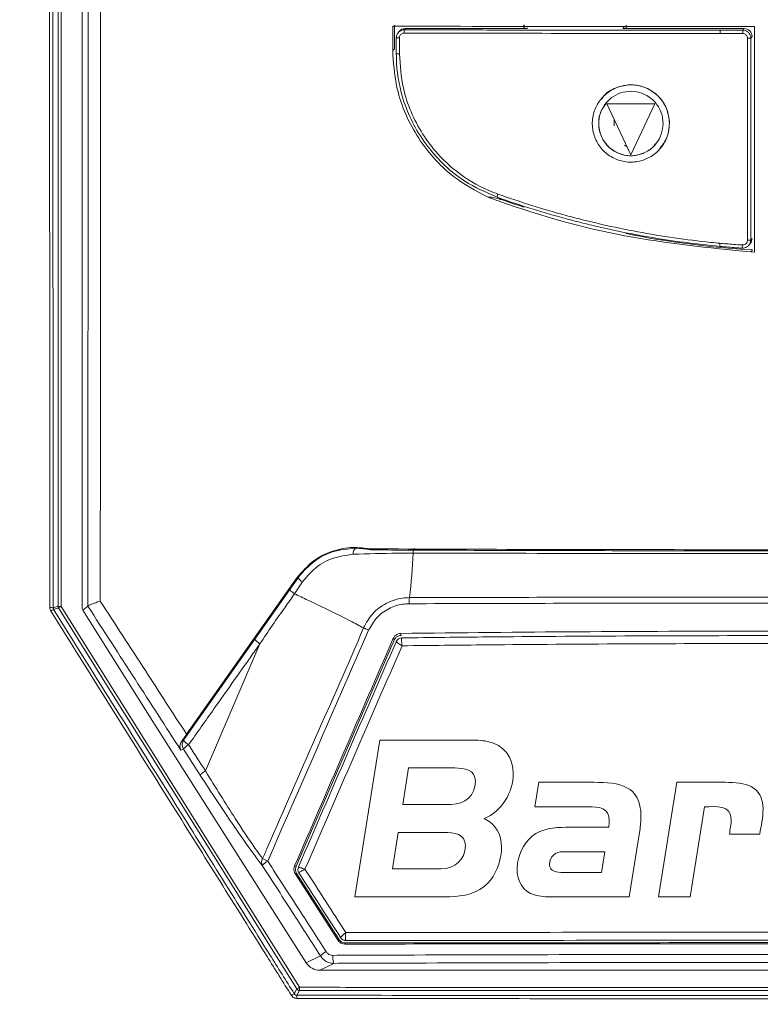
# Model space of a CAD drawing. Header units: millimetres. Extents: x 105 to 1419, y 95 to 961.
# Tile 35 of 43: x 718 to 764, y 590 to 651. Entities that reach past the tile are written whole.
import ezdxf

# ---------------------------------------------------------------- set-up
doc = ezdxf.new("R2010")
doc.units = ezdxf.units.MM
doc.header["$LTSCALE"] = 5
doc.layers.add('Layer 1', color=7, linetype='Continuous')

# ---------------------------------------------------------------- blocks, each defined once
blk = doc.blocks.new('block 2')
at = {"layer": 'Layer 1', "lineweight": 0}
for points, knots in [([(0.3938, -0.3317), (0.4208, -0.3446), (0.4337, -0.3678), (0.4337, -0.3975), (0.4337, -0.4039), (0.4332, -0.4099), (0.4321, -0.4164), (0.4278, -0.4433), (0.4154, -0.4703), (0.3938, -0.4875), (0.3674, -0.5086), (0.3345, -0.5113), (0.3021, -0.5113), (0.3021, -0.5113), (0.0972, -0.5113), (0.0972, -0.5113), (0.0972, -0.5113), (0.1544, -0.1516), (0.1544, -0.1516), (0.1544, -0.1516), (0.3577, -0.1516), (0.3577, -0.1516), (0.3722, -0.1516), (0.3868, -0.1521), (0.4014, -0.1548), (0.4396, -0.1624), (0.4607, -0.1909), (0.4607, -0.2292), (0.4607, -0.2707), (0.4337, -0.3166), (0.3938, -0.3317)], [0, 0, 0, 0, 1, 1, 1, 2, 2, 2, 3, 3, 3, 4, 4, 4, 5, 5, 5, 6, 6, 6, 7, 7, 7, 8, 8, 8, 9, 9, 9, 10, 10, 10, 10]), ([(1.2944, -0.5113), (1.2944, -0.5113), (1.1699, -0.5113), (1.1699, -0.5113), (1.145, -0.5113), (1.1224, -0.5107), (1.0997, -0.4994), (1.0625, -0.4811), (1.0474, -0.446), (1.0474, -0.4056), (1.0474, -0.363), (1.0615, -0.322), (1.0911, -0.2912), (1.1208, -0.2605), (1.1537, -0.2486), (1.1957, -0.2486), (1.1957, -0.2486), (1.2637, -0.2486), (1.2637, -0.2486), (1.2637, -0.2486), (1.2793, -0.1516), (1.2793, -0.1516), (1.2793, -0.1516), (1.3516, -0.1516), (1.3516, -0.1516), (1.3516, -0.1516), (1.2944, -0.5113), (1.2944, -0.5113)], [0, 0, 0, 0, 1, 1, 1, 2, 2, 2, 3, 3, 3, 4, 4, 4, 5, 5, 5, 6, 6, 6, 7, 7, 7, 8, 8, 8, 9, 9, 9, 9]), ([(0.3264, -0.2157), (0.3264, -0.2157), (0.2207, -0.2157), (0.2207, -0.2157), (0.2207, -0.2157), (0.2072, -0.2993), (0.2072, -0.2993), (0.2072, -0.2993), (0.3183, -0.2993), (0.3183, -0.2993), (0.3496, -0.2993), (0.3739, -0.2788), (0.3739, -0.2465), (0.3739, -0.219), (0.348, -0.2157), (0.3264, -0.2157)], [0, 0, 0, 0, 1, 1, 1, 2, 2, 2, 3, 3, 3, 4, 4, 4, 5, 5, 5, 5]), ([(0.7508, -0.3592), (0.7508, -0.3592), (0.7265, -0.5113), (0.7265, -0.5113), (0.7265, -0.5113), (0.5497, -0.5113), (0.5497, -0.5113), (0.5362, -0.5113), (0.5222, -0.5107), (0.5092, -0.507), (0.4823, -0.4989), (0.4693, -0.4746), (0.4693, -0.4476), (0.4693, -0.4428), (0.4698, -0.4385), (0.4704, -0.4336), (0.4742, -0.4072), (0.4898, -0.3808), (0.5125, -0.3662), (0.5346, -0.3522), (0.5659, -0.3516), (0.5912, -0.3516), (0.5912, -0.3516), (0.6796, -0.3516), (0.6796, -0.3516), (0.6802, -0.3468), (0.6807, -0.3419), (0.6807, -0.3371), (0.6807, -0.3058), (0.657, -0.3047), (0.6322, -0.3047), (0.6322, -0.3047), (0.5103, -0.3047), (0.5103, -0.3047), (0.5103, -0.3047), (0.5189, -0.2486), (0.5189, -0.2486), (0.5189, -0.2486), (0.6451, -0.2486), (0.6451, -0.2486), (0.7039, -0.2486), (0.7535, -0.2556), (0.7535, -0.3268), (0.7535, -0.3376), (0.7524, -0.3484), (0.7508, -0.3592)], [0, 0, 0, 0, 1, 1, 1, 2, 2, 2, 3, 3, 3, 4, 4, 4, 5, 5, 5, 6, 6, 6, 7, 7, 7, 8, 8, 8, 9, 9, 9, 10, 10, 10, 11, 11, 11, 12, 12, 12, 13, 13, 13, 14, 14, 14, 15, 15, 15, 15]), ([(1.0259, -0.3673), (1.0259, -0.3673), (0.9563, -0.3673), (0.9563, -0.3673), (0.9579, -0.3565), (0.9606, -0.3452), (0.9606, -0.3344), (0.9606, -0.2993), (0.9245, -0.3047), (0.8991, -0.3047), (0.8991, -0.3047), (0.8662, -0.5113), (0.8662, -0.5113), (0.8662, -0.5113), (0.794, -0.5113), (0.794, -0.5113), (0.794, -0.5113), (0.8355, -0.2486), (0.8355, -0.2486), (0.8355, -0.2486), (0.9466, -0.2486), (0.9466, -0.2486), (0.9924, -0.2486), (1.0334, -0.2556), (1.0334, -0.3101), (1.0334, -0.3295), (1.0291, -0.3484), (1.0259, -0.3673)], [0, 0, 0, 0, 1, 1, 1, 2, 2, 2, 3, 3, 3, 4, 4, 4, 5, 5, 5, 6, 6, 6, 7, 7, 7, 8, 8, 8, 9, 9, 9, 9]), ([(1.6434, -0.3592), (1.6434, -0.3592), (1.6191, -0.5113), (1.6191, -0.5113), (1.6191, -0.5113), (1.4422, -0.5113), (1.4422, -0.5113), (1.4287, -0.5113), (1.4147, -0.5107), (1.4017, -0.507), (1.3748, -0.4989), (1.3618, -0.4746), (1.3618, -0.4476), (1.3618, -0.4428), (1.3624, -0.4385), (1.3629, -0.4336), (1.3667, -0.4072), (1.3823, -0.3808), (1.405, -0.3662), (1.4271, -0.3522), (1.4584, -0.3516), (1.4837, -0.3516), (1.4837, -0.3516), (1.5722, -0.3516), (1.5722, -0.3516), (1.5727, -0.3468), (1.5732, -0.3419), (1.5732, -0.3371), (1.5732, -0.3058), (1.5495, -0.3047), (1.5247, -0.3047), (1.5247, -0.3047), (1.4028, -0.3047), (1.4028, -0.3047), (1.4028, -0.3047), (1.4115, -0.2486), (1.4115, -0.2486), (1.4115, -0.2486), (1.5376, -0.2486), (1.5376, -0.2486), (1.5964, -0.2486), (1.646, -0.2556), (1.646, -0.3268), (1.646, -0.3376), (1.645, -0.3484), (1.6434, -0.3592)], [0, 0, 0, 0, 1, 1, 1, 2, 2, 2, 3, 3, 3, 4, 4, 4, 5, 5, 5, 6, 6, 6, 7, 7, 7, 8, 8, 8, 9, 9, 9, 10, 10, 10, 11, 11, 11, 12, 12, 12, 13, 13, 13, 14, 14, 14, 15, 15, 15, 15]), ([(1.9383, -0.3047), (1.9383, -0.3047), (1.8521, -0.3047), (1.8521, -0.3047), (1.7981, -0.3047), (1.7712, -0.3268), (1.7631, -0.3802), (1.762, -0.3862), (1.7615, -0.3926), (1.7615, -0.3986), (1.7615, -0.4449), (1.7965, -0.4552), (1.8364, -0.4552), (1.8364, -0.4552), (1.9141, -0.4552), (1.9141, -0.4552), (1.9141, -0.4552), (1.9054, -0.5113), (1.9054, -0.5113), (1.9054, -0.5113), (1.8068, -0.5113), (1.8068, -0.5113), (1.7685, -0.5113), (1.7334, -0.5086), (1.7086, -0.4751), (1.6941, -0.4552), (1.6876, -0.4309), (1.6876, -0.4061), (1.6876, -0.3587), (1.7081, -0.3036), (1.7469, -0.2745), (1.7771, -0.2519), (1.8122, -0.2486), (1.8483, -0.2486), (1.8483, -0.2486), (1.947, -0.2486), (1.947, -0.2486), (1.947, -0.2486), (1.9383, -0.3047), (1.9383, -0.3047)], [0, 0, 0, 0, 1, 1, 1, 2, 2, 2, 3, 3, 3, 4, 4, 4, 5, 5, 5, 6, 6, 6, 7, 7, 7, 8, 8, 8, 9, 9, 9, 10, 10, 10, 11, 11, 11, 12, 12, 12, 13, 13, 13, 13]), ([(1.2027, -0.3047), (1.151, -0.3047), (1.1213, -0.3473), (1.1213, -0.3964), (1.1213, -0.4325), (1.1413, -0.4552), (1.1785, -0.4552), (1.1785, -0.4552), (1.2308, -0.4552), (1.2308, -0.4552), (1.2308, -0.4552), (1.2551, -0.3047), (1.2551, -0.3047), (1.2551, -0.3047), (1.2027, -0.3047), (1.2027, -0.3047)], [0, 0, 0, 0, 1, 1, 1, 2, 2, 2, 3, 3, 3, 4, 4, 4, 5, 5, 5, 5]), ([(0.3027, -0.3635), (0.3027, -0.3635), (0.197, -0.3635), (0.197, -0.3635), (0.197, -0.3635), (0.184, -0.4471), (0.184, -0.4471), (0.184, -0.4471), (0.2951, -0.4471), (0.2951, -0.4471), (0.3264, -0.4471), (0.3507, -0.4266), (0.3507, -0.3942), (0.3507, -0.3667), (0.3242, -0.3635), (0.3027, -0.3635)], [0, 0, 0, 0, 1, 1, 1, 2, 2, 2, 3, 3, 3, 4, 4, 4, 5, 5, 5, 5]), ([(0.575, -0.4077), (0.5578, -0.4077), (0.5437, -0.4185), (0.5437, -0.4368), (0.5437, -0.4536), (0.5615, -0.4552), (0.5745, -0.4552), (0.5745, -0.4552), (0.6629, -0.4552), (0.6629, -0.4552), (0.6629, -0.4552), (0.6705, -0.4077), (0.6705, -0.4077), (0.6705, -0.4077), (0.575, -0.4077), (0.575, -0.4077)], [0, 0, 0, 0, 1, 1, 1, 2, 2, 2, 3, 3, 3, 4, 4, 4, 5, 5, 5, 5]), ([(1.4675, -0.4077), (1.4503, -0.4077), (1.4363, -0.4185), (1.4363, -0.4368), (1.4363, -0.4536), (1.4541, -0.4552), (1.467, -0.4552), (1.467, -0.4552), (1.5554, -0.4552), (1.5554, -0.4552), (1.5554, -0.4552), (1.563, -0.4077), (1.563, -0.4077), (1.563, -0.4077), (1.4675, -0.4077), (1.4675, -0.4077)], [0, 0, 0, 0, 1, 1, 1, 2, 2, 2, 3, 3, 3, 4, 4, 4, 5, 5, 5, 5])]:
    blk.add_open_spline(points, degree=3, knots=knots, dxfattribs=at)
blk = doc.blocks.new('bardac-logo-vector')
at = {"layer": 'Layer 1'}
blk.add_blockref('block 2', (0, 0), dxfattribs=at)

msp = doc.modelspace()

# ---------------------------------------------------------------- linework, layer by layer
at = {"color": 7, "linetype": 'Continuous', "lineweight": 15}
for p, q in [((720.449, 614.484), (720.449, 725.25)), ((720.649, 725.244), (720.649, 614.478)), ((721.955, 623.744), (721.955, 699.131)), ((741.497, 650.854), (741.497, 649.37)), ((749.596, 650.852), (749.596, 650.635)), ((749.624, 650.877), (749.624, 650.635)), ((749.783, 650.635), (749.827, 650.689)), ((755.827, 650.688), (755.782, 650.633)), ((755.86, 650.633), (755.86, 650.729)), ((755.996, 650.633), (755.996, 650.85)), ((741.616, 649.052), (741.617, 650.055)), ((741.617, 650.055), (741.813, 650.06)), ((741.795, 650.452), (741.729, 650.37)), ((742.183, 650.636), (742.116, 650.554)), ((742.183, 650.636), (749.783, 650.635)), ((755.782, 650.633), (763.381, 650.631)), ((761.88, 650.532), (761.877, 650.328)), ((763.299, 650.331), (763.3, 650.531)), ((763.3, 650.531), (763.381, 650.631)), ((763.8, 650.031), (763.593, 650.036)), ((763.881, 650.131), (763.8, 650.031)), ((741.391, 649.271), (741.497, 649.37)), ((741.812, 649.057), (741.616, 649.052)), ((754.798, 645.934), (754.797, 645.932)), ((756.294, 642.73), (754.797, 645.932)), ((757.795, 645.93), (754.797, 645.932)), ((757.796, 645.931), (754.798, 645.934)), ((757.795, 645.93), (756.294, 642.73)), ((757.796, 645.931), (756.296, 642.731)), ((757.796, 645.931), (757.795, 645.93)), ((756.014, 643.259), (755.901, 643.341)), ((756.296, 642.731), (756.294, 642.73)), ((758.165, 643.162), (758.166, 643.163)), ((747.927, 640.085), (747.977, 640.275)), ((749.596, 639.53), (749.596, 639.461)), ((749.624, 639.495), (749.596, 639.461)), ((755.827, 637.874), (755.827, 637.898)), ((755.846, 637.881), (755.846, 637.893)), ((755.996, 637.8), (755.996, 637.861)), ((761.872, 637.201), (761.857, 637.005)), ((763.261, 636.892), (763.273, 637.091)), ((763.594, 637.391), (763.795, 637.391)), ((763.683, 637.076), (763.769, 637.182)), ((763.795, 637.391), (763.881, 637.498)), ((763.803, 636.656), (763.906, 636.782)), ((764.024, 636.645), (763.803, 636.656)), ((721.955, 615.169), (721.955, 623.744)), ((728.495, 606.474), (735.394, 616.261)), ((734.947, 615.526), (735.465, 616.261)), ((735.465, 616.261), (735.394, 616.261)), ((732.758, 612.421), (734.947, 615.526)), ((735.751, 616.008), (735.237, 615.265)), ((721.955, 614.32), (721.955, 615.169)), ((721.955, 614.32), (722.006, 614.24)), ((722.307, 614.499), (722.006, 614.24)), ((722.307, 614.499), (722.309, 614.501)), ((722.006, 614.24), (726.37, 607.263)), ((741.964, 612.506), (741.959, 612.504)), ((728.302, 606.101), (732.758, 612.421)), ((729.673, 604.187), (733.083, 612.134)), ((741.476, 612.353), (735.347, 598.217)), ((735.978, 592.173), (726.37, 607.263)), ((728.189, 606.05), (728.302, 606.101)), ((728.291, 605.547), (728.135, 605.477)), ((729.341, 603.918), (728.291, 605.547)), ((737.97, 593.576), (735.287, 597.756)), ((735.386, 597.746), (738.017, 593.645)), ((735.495, 598.181), (735.495, 598.181)), ((735.525, 597.806), (735.526, 597.806)), ((738.459, 593.568), (738.466, 593.565)), ((735.978, 592.173), (736.869, 592.602)), ((737.716, 592.139), (736.824, 591.71)), ((792.087, 591.71), (736.824, 591.71))]:
    msp.add_line(p, q, dxfattribs=at)
at = {"color": 7, "linetype": 'Continuous', "lineweight": 15, "flags": 128}
for points in [[(742.116, 650.554), (742.104, 650.452), (742.092, 650.351)], [(755.249, 644.538), (755.24, 644.711), (755.252, 644.914)], [(742.759, 617.996), (742.748, 618.053), (742.735, 618.088), (742.723, 618.098), (742.71, 618.084), (742.697, 618.045), (742.686, 617.984), (742.677, 617.904), (742.67, 617.809)], [(720.144, 614.396), (720.157, 614.4), (720.213, 614.416), (720.449, 614.484)], [(720.479, 614.378), (720.465, 614.374), (720.409, 614.358), (720.174, 614.29)], [(735.393, 590.54), (735.181, 590.878), (734.333, 592.234), (730.939, 597.658), (725.709, 606.018), (724.006, 608.74), (720.479, 614.378)], [(720.649, 614.478), (724.175, 608.84), (728.116, 602.541), (732.057, 596.242), (735.562, 590.64)], [(741.476, 612.353), (741.453, 612.419), (741.43, 612.483)], [(741.884, 612.786), (741.908, 612.719), (741.93, 612.656)], [(735.249, 598.227), (735.299, 598.222), (735.347, 598.217)], [(735.386, 597.746), (735.337, 597.751), (735.287, 597.756)], [(737.97, 593.576), (737.993, 593.61), (738.017, 593.645)], [(738.438, 593.415), (738.415, 593.381), (738.391, 593.345)], [(735.226, 590.238), (735.234, 590.252), (735.265, 590.308), (735.393, 590.54)], [(735.562, 590.446), (735.479, 590.295), (735.395, 590.144)], [(735.562, 590.64), (735.562, 590.602), (735.562, 590.567), (735.562, 590.534), (735.562, 590.505), (735.562, 590.481), (735.562, 590.462), (735.562, 590.451), (735.562, 590.446)]]:
    msp.add_lwpolyline(points, dxfattribs=at)
at = {"color": 7, "linetype": 'Continuous', "lineweight": 15}
for centre, radius, start, end in [((742.183, 650.136), 0.5, 89.98606, 140.88604), ((763.381, 650.131), 0.5, 0.00302, 89.98616), ((767.342, 694.693), 58.013, 250.73259, 252.18865), ((767.339, 694.683), 58.003, 258.72265, 266.6066), ((763.381, 637.498), 0.5, 320.89297, 359.9995), ((739.356, 617.794), 0.437, 132.23314, 187.54933), ((707.981, 619.324), 34.723, 352.88379, 357.49902), ((736.316, 616.934), 1.085, 218.37018, 238.60919), ((745.477, 614.679), 3.06, 173.5395, 180.66269), ((719.991, 608.455), 5.943, 88.53122, 90.52972), ((721.117, 612.488), 2.034, 117.63885, 123.42282), ((720.649, 614.484), 0.2, 180.07728, 212.05713), ((720.601, 616.295), 1.817, 265.1915, 271.49901), ((719.498, 616.231), 2.097, 297.90908, 303.28842), ((741.969, 612.106), 0.4, 90.71157, 156.52797), ((741.966, 612.106), 0.398, 91.01429, 156.4485), ((728.713, 605.815), 0.5, 145.16741, 212.37537), ((729.162, 604.826), 1.131, 118.74073, 140.39897), ((729.177, 606.759), 1.094, 216.97548, 239.31552), ((733.607, 598.462), 0.425, 146.97516, 206.97603), ((734.247, 597.328), 1.387, 119.21987, 137.27119), ((735.354, 602.626), 4.46, 241.8591, 246.42111), ((735.862, 598.022), 0.4, 156.59307, 212.63418), ((735.862, 598.022), 0.4, 156.5917, 212.69651), ((738.461, 593.963), 0.395, 212.7647, 269.78986), ((738.465, 593.965), 0.4, 212.67804, 270.07129), ((738.024, 591.455), 1.627, 119.57894, 135.1918), ((738.674, 592.526), 1.033, 173.66222, 201.99579), ((734.412, 592.392), 2.096, 297.92209, 303.30258), ((735.563, 590.646), 0.2, 212.12683, 269.92035), ((737.169, 586.845), 3.911, 119.79355, 122.78102), ((737.629, 589.989), 2.239, 176.01493, 181.12616)]:
    msp.add_arc(centre, radius, start, end, dxfattribs=at)
for centre, major_axis, ratio, start_param, end_param in [((739.062, 616.888), (1.547, -0.001), 0.918013, 0.918767, 0.990557), ((736.824, 592.709), (1.002, 0), 0.99763, 3.707517, 4.712389)]:
    msp.add_ellipse(centre, major_axis=major_axis, ratio=ratio, start_param=start_param, end_param=end_param, dxfattribs=at)
for points, knots in [([(704.455, 807.264), (704.455, 767.933), (704.455, 711.296), (704.455, 647.043), (704.455, 621.126), (704.455, 611.516), (704.455, 608.525), (704.456, 605.531), (704.455, 602.531), (704.458, 599.485), (705.705, 596.25), (707.932, 593.286), (710.1, 589.93), (712.316, 586.642), (714.169, 583.839), (715.744, 581.52), (717.021, 579.464), (719.008, 577.275), (721.861, 575.756), (724.814, 575.34), (727.31, 575.42), (729.592, 575.401), (734.989, 575.411), (743.445, 575.402), (755.039, 575.406), (766.649, 575.403), (778.374, 575.41), (790.291, 575.384), (799.225, 575.457), (805.58, 575.359), (808.948, 576.571), (811.534, 578.882), (813.051, 581.354), (814.435, 583.387), (815.73, 585.338), (817.065, 587.335), (818.448, 589.412), (819.908, 591.589), (821.37, 593.822), (823.01, 596.107), (824.343, 598.867), (825.334, 626.155), (823.785, 695.207), (824.195, 763.725), (824.455, 807.264)], [0, 0, 0, 0, 0.210693, 0.303394, 0.344186, 0.349529, 0.354871, 0.360213, 0.365556, 0.370983, 0.376371, 0.383753, 0.390783, 0.397775, 0.404988, 0.40878, 0.412789, 0.417945, 0.424439, 0.429606, 0.433738, 0.437806, 0.441821, 0.462638, 0.483084, 0.503898, 0.524796, 0.545874, 0.567667, 0.572739, 0.579753, 0.586225, 0.590909, 0.595245, 0.599402, 0.603452, 0.60811, 0.612766, 0.617496, 0.622393, 0.627865, 0.633556, 0.767142, 1, 1, 1, 1]), ([(821.912, 806.759), (821.9, 791.642), (821.876, 761.409), (821.889, 716.008), (821.777, 670.569), (822.107, 634.099), (821.65, 611.595), (822.011, 603.21), (821.932, 600.186), (820.91, 597.7), (819.593, 595.778), (816.785, 591.824), (813.601, 587.052), (810.56, 582.123), (808.39, 579.517), (806.069, 578.297), (800.843, 577.875), (789.5, 578.332), (771.917, 578.069), (752.277, 578.18), (737.441, 578.078), (729.012, 578.167), (725.565, 578.067), (723.498, 578.18), (721.315, 579.006), (718.844, 581.198), (716.693, 584.63), (714.022, 588.951), (710.895, 593.315), (708.149, 597.073), (706.755, 601.232), (706.899, 605.362), (707.37, 621.366), (706.901, 649.051), (707.088, 688.204), (707.031, 727.746), (707.029, 767.268), (707.009, 793.595), (706.999, 806.759)], [0, 0, 0, 0, 0.082469, 0.164937, 0.247406, 0.329874, 0.363611, 0.369672, 0.375674, 0.379842, 0.38409, 0.388344, 0.406253, 0.415289, 0.419902, 0.424528, 0.429085, 0.448203, 0.486447, 0.52469, 0.555112, 0.567209, 0.570564, 0.573901, 0.578426, 0.582953, 0.591628, 0.600328, 0.610631, 0.620907, 0.625421, 0.634229, 0.643078, 0.712831, 0.784598, 0.856365, 0.928182, 1, 1, 1, 1]), ([(707.142, 806.77), (707.151, 793.607), (707.168, 767.279), (707.188, 727.754), (707.178, 688.216), (707.237, 649.034), (707.071, 621.424), (707.211, 606.169), (707.109, 602.94), (707.121, 600.491), (707.954, 598.017), (709.492, 595.786), (711.663, 592.703), (714.071, 588.989), (716.491, 585.459), (718.187, 582.766), (719.519, 580.747), (721.395, 579.148), (723.529, 578.313), (725.574, 578.25), (729.011, 578.281), (737.438, 578.263), (752.274, 578.313), (771.917, 578.224), (789.502, 578.48), (800.832, 578.026), (806.026, 578.442), (808.303, 579.639), (810.451, 582.219), (813.471, 587.143), (816.928, 592.169), (819.729, 596.332), (820.977, 598.274), (821.626, 599.878), (821.765, 601.562), (821.722, 603.763), (821.766, 611.623), (821.691, 634.077), (821.731, 670.58), (821.72, 716.009), (821.739, 761.417), (821.759, 791.651), (821.769, 806.77)], [0, 0, 0, 0, 0.071874, 0.14376, 0.215583, 0.287419, 0.357232, 0.366043, 0.370461, 0.37486, 0.379286, 0.38442, 0.389567, 0.399852, 0.408528, 0.412874, 0.417209, 0.421647, 0.426086, 0.429388, 0.432729, 0.444836, 0.475287, 0.513561, 0.551847, 0.570983, 0.575461, 0.579998, 0.584525, 0.593569, 0.611495, 0.617739, 0.620915, 0.624066, 0.627042, 0.630039, 0.636072, 0.669839, 0.75237, 0.834919, 0.91745, 1, 1, 1, 1]), ([(712.129, 569.441), (712.695, 568.751), (713.828, 567.371), (715.871, 566.359), (718.029, 565.87), (720.255, 565.848), (746.384, 566.544), (774.155, 566.243), (803.39, 565.811), (808.456, 565.731), (811.957, 566.048), (813.894, 566.656), (816.226, 568.481), (818.118, 571.046), (819.909, 573.955), (823.988, 580.463), (828.139, 586.731), (832.4, 592.664), (833.635, 594.609), (834.626, 597.662), (835.126, 601.819), (835.071, 607.535), (834.586, 613.26), (833.646, 641.501), (834.898, 705.688), (834.589, 767.941), (834.402, 805.781)], [0, 0, 0, 0, 0.007613, 0.0152242, 0.0190093, 0.0266047, 0.0342304, 0.2440015, 0.2648771, 0.2857322, 0.2874505, 0.2951005, 0.3027508, 0.3125214, 0.3223529, 0.3321867, 0.37862, 0.3869282, 0.3951792, 0.3982411, 0.4144884, 0.4308855, 0.4474514, 0.4639305, 0.6741563, 1, 1, 1, 1]), ([(719.936, 614.398), (719.926, 632.956), (719.915, 653.89), (719.914, 684.317), (719.917, 702.821), (719.926, 718.943), (719.929, 725.571)], [0, 0, 0, 0, 0.500611, 0.564698, 0.821048, 1, 1, 1, 1]), ([(720.137, 725.562), (720.129, 707.064), (720.113, 670.023), (720.133, 632.954), (720.144, 614.396)], [0, 0, 0, 0, 0.499386, 1, 1, 1, 1]), ([(722.309, 614.501), (722.315, 621.702), (722.334, 643.272), (722.34, 679.203), (722.313, 707.91), (722.3, 722.264)], [0, 0, 0, 0, 0.200379, 0.600189, 1, 1, 1, 1]), ([(723.08, 722.313), (723.094, 707.954), (723.12, 679.236), (723.115, 643.388), (723.096, 621.907), (723.09, 614.8)], [0, 0, 0, 0, 0.400889, 0.801781, 1, 1, 1, 1]), ([(741.391, 649.271), (741.391, 649.641), (741.392, 650.144), (741.392, 650.647), (741.392, 650.78)], [0, 0, 0, 0, 0.73507, 1, 1, 1, 1]), ([(741.392, 650.78), (745.159, 650.775), (752.684, 650.764), (760.25, 650.762), (764.03, 650.761)], [0, 0, 0, 0, 0.500554, 1, 1, 1, 1]), ([(764.03, 650.761), (764.029, 648.404), (764.027, 643.698), (764.025, 638.993), (764.024, 636.645)], [0, 0, 0, 0, 0.501011, 1, 1, 1, 1]), ([(742.116, 650.554), (742.066, 650.55), (741.959, 650.54), (741.811, 650.462), (741.694, 650.339), (741.627, 650.195), (741.62, 650.097), (741.617, 650.055)], [0, 0, 0, 0, 0.193981, 0.40926, 0.624352, 0.838921, 1, 1, 1, 1]), ([(741.813, 650.06), (741.813, 649.959), (741.812, 649.758), (741.812, 649.424), (741.812, 649.19), (741.812, 649.057)], [0, 0, 0, 0, 0.300405, 0.600809, 1, 1, 1, 1]), ([(742.092, 650.35), (742.061, 650.347), (742, 650.34), (741.917, 650.292), (741.854, 650.221), (741.819, 650.139), (741.815, 650.084), (741.813, 650.06)], [0, 0, 0, 0, 0.207085, 0.41365, 0.628778, 0.840626, 1, 1, 1, 1]), ([(742.092, 650.35), (742.283, 650.35), (743.242, 650.349), (747.272, 650.342), (753.674, 650.331), (759.32, 650.329), (761.877, 650.328)], [0, 0, 0, 0, 0.0291902, 0.1459514, 0.6131291, 1, 1, 1, 1]), ([(742.116, 650.554), (742.308, 650.554), (743.266, 650.552), (744.993, 650.548), (748.067, 650.543), (751.146, 650.539), (754.229, 650.536), (756.542, 650.534), (759.093, 650.532), (760.872, 650.532), (761.88, 650.532)], [0, 0, 0, 0, 0.029221, 0.146103, 0.262985, 0.496764, 0.613646, 0.730529, 0.847411, 1, 1, 1, 1]), ([(761.877, 650.328), (762.07, 650.328), (762.403, 650.328), (762.877, 650.33), (763.158, 650.33), (763.298, 650.33)], [0, 0, 0, 0, 0.40643, 0.703214, 1, 1, 1, 1]), ([(761.88, 650.532), (762.073, 650.531), (762.405, 650.531), (762.879, 650.531), (763.159, 650.531), (763.3, 650.531)], [0, 0, 0, 0, 0.406863, 0.70343, 1, 1, 1, 1]), ([(763.298, 650.33), (763.332, 650.327), (763.398, 650.32), (763.487, 650.269), (763.553, 650.194), (763.587, 650.112), (763.591, 650.058), (763.593, 650.036)], [0, 0, 0, 0, 0.215676, 0.431294, 0.647273, 0.85783, 1, 1, 1, 1]), ([(763.8, 650.031), (763.795, 650.081), (763.786, 650.188), (763.708, 650.335), (763.585, 650.453), (763.442, 650.52), (763.343, 650.528), (763.3, 650.531)], [0, 0, 0, 0, 0.192168, 0.406937, 0.621496, 0.836172, 1, 1, 1, 1]), ([(763.593, 650.036), (763.593, 649.843), (763.593, 648.88), (763.592, 646.29), (763.594, 642.268), (763.594, 639.016), (763.594, 637.391)], [0, 0, 0, 0, 0.045738, 0.2286909, 0.6143228, 1, 1, 1, 1]), ([(763.8, 650.031), (763.8, 649.838), (763.799, 648.874), (763.798, 647.525), (763.798, 645.983), (763.797, 644.441), (763.796, 642.898), (763.796, 641.081), (763.795, 639.373), (763.795, 638.052), (763.795, 637.391)], [0, 0, 0, 0, 0.045759, 0.228793, 0.32031, 0.411827, 0.594862, 0.686379, 0.843188, 1, 1, 1, 1]), ([(747.313, 640.098), (746.583, 640.492), (744.836, 641.436), (742.768, 643.841), (741.559, 646.669), (741.439, 648.533), (741.391, 649.271)], [0, 0, 0, 0, 0.215843, 0.51589, 0.808375, 1, 1, 1, 1]), ([(741.616, 649.052), (741.62, 648.851), (741.64, 647.838), (741.946, 646.306), (742.886, 644.087), (744.207, 642.376), (746.05, 640.902), (747.231, 640.388), (747.927, 640.085)], [0, 0, 0, 0, 0.051715, 0.260193, 0.395715, 0.669697, 0.80553, 1, 1, 1, 1]), ([(747.977, 640.275), (747.789, 640.347), (746.845, 640.706), (745.523, 641.51), (743.792, 643.13), (742.667, 644.922), (741.941, 647.095), (741.859, 648.335), (741.812, 649.057)], [0, 0, 0, 0, 0.0528555, 0.2659819, 0.4014722, 0.6753989, 0.8110701, 1, 1, 1, 1]), ([(758.71, 644.691), (758.683, 644.418), (758.627, 643.874), (758.21, 643.145), (757.593, 642.601), (756.824, 642.288), (756.003, 642.246), (755.209, 642.486), (754.538, 642.965), (754.07, 643.649), (753.845, 644.447), (753.906, 645.27), (754.232, 646.033), (754.787, 646.641), (755.521, 647.027), (756.333, 647.158), (757.146, 647), (757.866, 646.591), (758.399, 645.962), (758.672, 645.292), (758.7, 644.858), (758.71, 644.691)], [0, 0, 0, 0, 0.053865, 0.107684, 0.162009, 0.214504, 0.269567, 0.322114, 0.376545, 0.430101, 0.483746, 0.538118, 0.590665, 0.645707, 0.698147, 0.752582, 0.805969, 0.859612, 0.913985, 0.966853, 1, 1, 1, 1]), ([(758.712, 644.692), (758.674, 645.009), (758.6, 645.642), (758.044, 646.449), (757.246, 646.981), (756.291, 647.179), (755.363, 646.97), (754.705, 646.61), (754.5, 646.275), (754.459, 646.208)], [0, 0, 0, 0, 0.160571, 0.32027, 0.479912, 0.640303, 0.800692, 0.960235, 1, 1, 1, 1]), ([(758.311, 644.691), (758.287, 644.464), (758.241, 644.009), (757.893, 643.401), (757.378, 642.948), (756.737, 642.686), (756.051, 642.651), (755.388, 642.851), (754.829, 643.251), (754.438, 643.822), (754.25, 644.487), (754.301, 645.174), (754.573, 645.811), (755.037, 646.318), (755.649, 646.641), (756.327, 646.749), (757.005, 646.618), (757.606, 646.276), (758.051, 645.752), (758.279, 645.192), (758.302, 644.83), (758.311, 644.691)], [0, 0, 0, 0, 0.053862, 0.107678, 0.162001, 0.214495, 0.269561, 0.322113, 0.376547, 0.430099, 0.483738, 0.538112, 0.590664, 0.645711, 0.69815, 0.752581, 0.805966, 0.85961, 0.913986, 0.966858, 1, 1, 1, 1]), ([(757.832, 643.433), (757.797, 643.376), (757.623, 643.094), (757.073, 642.794), (756.3, 642.62), (755.506, 642.786), (754.834, 643.23), (754.388, 643.906), (754.232, 644.691), (754.36, 645.432), (754.642, 645.8), (754.763, 645.957)], [0, 0, 0, 0, 0.031877, 0.156712, 0.281538, 0.406151, 0.531462, 0.656772, 0.781413, 0.906268, 1, 1, 1, 1]), ([(758.137, 643.183), (758.284, 643.37), (758.63, 643.809), (758.682, 644.37), (758.712, 644.692)], [0, 0, 0, 0, 0.42524, 1, 1, 1, 1]), ([(761.872, 637.201), (761.681, 637.219), (760.724, 637.311), (759.006, 637.525), (757.109, 637.837), (755.224, 638.208), (753.726, 638.549), (751.89, 639.026), (750.089, 639.547), (748.681, 640.032), (747.977, 640.275)], [0, 0, 0, 0, 0.040367, 0.201868, 0.363368, 0.444105, 0.605605, 0.686341, 0.843041, 1, 1, 1, 1]), ([(748.199, 639.929), (748.192, 639.932), (748.178, 639.937), (748.152, 639.945), (748.093, 639.964), (747.972, 639.999), (747.72, 640.057), (747.518, 640.082), (747.373, 640.093), (747.313, 640.098)], [0, 0, 0, 0, 0.0029337, 0.006756, 0.0138846, 0.045025, 0.1679456, 0.6574907, 1, 1, 1, 1]), ([(763.803, 636.656), (761.162, 636.918), (755.822, 637.448), (750.375, 638.989), (747.577, 640.002), (747.313, 640.098)], [0, 0, 0, 0, 0.469995, 0.950113, 1, 1, 1, 1]), ([(747.927, 640.085), (748.108, 640.021), (749.011, 639.702), (750.654, 639.172), (752.503, 638.656), (754.366, 638.196), (755.869, 637.872), (757.742, 637.529), (759.61, 637.239), (761.107, 637.083), (761.857, 637.005)], [0, 0, 0, 0, 0.040269, 0.201374, 0.36248, 0.44302, 0.604127, 0.684667, 0.8422, 1, 1, 1, 1]), ([(763.273, 637.091), (763.083, 637.105), (762.754, 637.127), (762.287, 637.164), (762.01, 637.188), (761.872, 637.201)], [0, 0, 0, 0, 0.4070758, 0.7035269, 1, 1, 1, 1]), ([(763.261, 636.892), (763.31, 636.893), (763.415, 636.895), (763.567, 636.961), (763.693, 637.075), (763.779, 637.224), (763.789, 637.336), (763.795, 637.391)], [0, 0, 0, 0, 0.17947, 0.385322, 0.591184, 0.797053, 1, 1, 1, 1]), ([(763.273, 637.091), (763.307, 637.092), (763.375, 637.095), (763.468, 637.14), (763.541, 637.212), (763.586, 637.299), (763.591, 637.362), (763.594, 637.391)], [0, 0, 0, 0, 0.206116, 0.412267, 0.618179, 0.824117, 1, 1, 1, 1]), ([(761.857, 637.005), (762.047, 636.988), (762.375, 636.959), (762.844, 636.922), (763.122, 636.902), (763.261, 636.892)], [0, 0, 0, 0, 0.406097, 0.70304, 1, 1, 1, 1]), ([(735.394, 616.261), (735.725, 616.645), (736.388, 617.414), (737.717, 618.024), (738.926, 618.213), (739.628, 618.115), (739.911, 618.075)], [0, 0, 0, 0, 0.293091, 0.586101, 0.833457, 1, 1, 1, 1]), ([(735.465, 616.261), (735.734, 616.581), (736.326, 617.283), (737.602, 617.981), (738.576, 618.073), (739.062, 618.118)], [0, 0, 0, 0, 0.294992, 0.648048, 1, 1, 1, 1]), ([(740.001, 618.016), (739.694, 618.067), (739.381, 618.118), (739.067, 618.118), (739.062, 618.118)], [0, 0, 0, 0, 0.985484, 1, 1, 1, 1]), ([(739.911, 618.075), (743.183, 618.063), (749.735, 618.038), (759.9, 618.022), (770.366, 618.025), (780.722, 618.047), (787.46, 618.077), (790.638, 618.092)], [0, 0, 0, 0, 0.194169, 0.388868, 0.599673, 0.811159, 1, 1, 1, 1]), ([(740.001, 618.016), (740.587, 618.011), (741.494, 618.002), (742.428, 617.997), (742.759, 617.996)], [0, 0, 0, 0, 0.645926, 1, 1, 1, 1]), ([(742.759, 617.996), (745.244, 617.987), (750.088, 617.971), (757.322, 617.958), (762.399, 617.956), (766.439, 617.957), (770.773, 617.96), (777.436, 617.972), (783.002, 617.99), (785.903, 618.002), (786.153, 618.003)], [0, 0, 0, 0, 0.172391, 0.335892, 0.499624, 0.522619, 0.614605, 0.798607, 0.982609, 1, 1, 1, 1]), ([(738.923, 617.737), (738.479, 617.678), (737.591, 617.561), (736.479, 616.898), (735.969, 616.275), (735.751, 616.008)], [0, 0, 0, 0, 0.3631301, 0.7263624, 1, 1, 1, 1]), ([(742.67, 617.809), (742.34, 617.808), (741.067, 617.805), (739.835, 617.766), (738.923, 617.737)], [0, 0, 0, 0, 0.2597431, 1, 1, 1, 1]), ([(786.241, 617.809), (785.909, 617.808), (784.254, 617.805), (777.283, 617.791), (766.835, 617.782), (753.941, 617.788), (746.427, 617.802), (742.67, 617.809)], [0, 0, 0, 0, 0.022904, 0.114526, 0.481326, 0.740663, 1, 1, 1, 1]), ([(734.947, 615.526), (734.95, 615.518), (734.955, 615.501), (735.018, 615.439), (735.112, 615.359), (735.195, 615.296), (735.237, 615.265)], [0, 0, 0, 0, 0.249992, 0.50001, 0.750014, 1, 1, 1, 1]), ([(735.237, 615.265), (735.237, 615.265), (735.056, 614.984), (734.325, 613.957), (733.592, 612.927), (733.086, 612.139), (733.086, 612.139)], [0, 0, 0, 0, 0.000016, 0.262483, 0.999984, 1, 1, 1, 1]), ([(735.237, 615.265), (735.523, 615.131), (736.329, 614.757), (737.547, 614.171), (738.73, 613.579), (739.299, 613.272), (739.559, 613.132)], [0, 0, 0, 0, 0.162525, 0.456806, 0.751085, 1, 1, 1, 1]), ([(739.559, 613.132), (739.734, 613.444), (740.084, 614.069), (740.963, 614.713), (741.787, 614.993), (742.288, 615.016), (742.436, 615.023)], [0, 0, 0, 0, 0.292496, 0.584933, 0.877805, 1, 1, 1, 1]), ([(742.436, 615.023), (747.755, 615.037), (757.73, 615.063), (772.463, 615.061), (781.796, 615.036), (786.475, 615.023)], [0, 0, 0, 0, 0.362929, 0.680631, 1, 1, 1, 1]), ([(719.936, 614.398), (719.939, 614.36), (719.944, 614.285), (719.98, 614.219), (719.997, 614.186)], [0, 0, 0, 0, 0.4996839, 1, 1, 1, 1]), ([(720.174, 614.29), (720.165, 614.307), (720.148, 614.34), (720.145, 614.377), (720.144, 614.396)], [0, 0, 0, 0, 0.500304, 1, 1, 1, 1]), ([(720.174, 614.29), (721.397, 612.335), (723.933, 608.279), (728.442, 601.074), (732.236, 595.012), (734.718, 591.051), (735.226, 590.238)], [0, 0, 0, 0, 0.243896, 0.5057985, 0.8986789, 1, 1, 1, 1]), ([(728.135, 605.477), (727.181, 606.956), (725.238, 609.967), (723.296, 612.971), (722.307, 614.499)], [0, 0, 0, 0, 0.491118, 1, 1, 1, 1]), ([(722.309, 614.501), (722.325, 614.514), (722.359, 614.541), (722.54, 614.616), (722.787, 614.704), (722.987, 614.769), (723.087, 614.799), (723.09, 614.8)], [0, 0, 0, 0, 0.250968, 0.501635, 0.759577, 0.993585, 1, 1, 1, 1]), ([(723.09, 614.8), (724.03, 613.353), (725.832, 610.58), (727.634, 607.801), (728.495, 606.474)], [0, 0, 0, 0, 0.522235, 1, 1, 1, 1]), ([(742.417, 614.643), (742.286, 614.637), (741.844, 614.617), (741.119, 614.369), (740.347, 613.802), (740.04, 613.253), (739.886, 612.979)], [0, 0, 0, 0, 0.123141, 0.415904, 0.708049, 1, 1, 1, 1]), ([(786.494, 614.643), (782.006, 614.656), (773.008, 614.681), (761.119, 614.682), (750.91, 614.669), (745.25, 614.652), (742.417, 614.643)], [0, 0, 0, 0, 0.306069, 0.613629, 0.806629, 1, 1, 1, 1]), ([(735.052, 590.132), (734.543, 590.945), (732.062, 594.907), (728.266, 600.969), (723.757, 608.175), (721.22, 612.23), (719.997, 614.186)], [0, 0, 0, 0, 0.101321, 0.494201, 0.756104, 1, 1, 1, 1]), ([(733.25, 598.694), (733.353, 598.929), (734.456, 601.452), (736.528, 606.278), (738.618, 610.815), (739.559, 613.132), (739.559, 613.132)], [0, 0, 0, 0, 0.048972, 0.524485, 0.999996, 1, 1, 1, 1]), ([(739.559, 613.132), (739.578, 613.122), (739.617, 613.103), (739.697, 613.065), (739.787, 613.023), (739.853, 612.994), (739.886, 612.979)], [0, 0, 0, 0, 0.250013, 0.499997, 0.749998, 1, 1, 1, 1]), ([(739.886, 612.979), (738.884, 610.689), (736.778, 605.875), (734.673, 601.063), (733.57, 598.539)], [0, 0, 0, 0, 0.475514, 1, 1, 1, 1]), ([(735.249, 598.227), (735.25, 598.23), (737.308, 602.981), (739.37, 607.733), (741.43, 612.483)], [0, 0, 0, 0, 0.000627, 1, 1, 1, 1]), ([(741.43, 612.483), (741.458, 612.532), (741.513, 612.632), (741.653, 612.735), (741.783, 612.78), (741.862, 612.784), (741.884, 612.786)], [0, 0, 0, 0, 0.293743, 0.587446, 0.881845, 1, 1, 1, 1]), ([(741.93, 612.656), (741.874, 612.649), (741.761, 612.637), (741.612, 612.548), (741.521, 612.444), (741.486, 612.373), (741.476, 612.353)], [0, 0, 0, 0, 0.29404, 0.58806, 0.882555, 1, 1, 1, 1]), ([(741.884, 612.786), (745.603, 612.825), (753.054, 612.904), (764.335, 612.935), (775.683, 612.906), (783.241, 612.826), (787.027, 612.786)], [0, 0, 0, 0, 0.2477976, 0.4964297, 0.7477792, 1, 1, 1, 1]), ([(741.959, 612.504), (741.955, 612.494), (741.946, 612.475), (741.943, 612.394), (741.947, 612.279), (741.96, 612.146), (741.971, 612.052), (741.977, 612.013), (741.977, 612.012)], [0, 0, 0, 0, 0.207363, 0.405903, 0.611118, 0.839772, 0.993658, 1, 1, 1, 1]), ([(741.964, 612.506), (743.757, 612.527), (748.394, 612.58), (755.908, 612.632), (765.426, 612.654), (775.794, 612.625), (783.26, 612.546), (786.947, 612.506)], [0, 0, 0, 0, 0.120004, 0.310425, 0.500846, 0.753449, 1, 1, 1, 1]), ([(733.079, 612.129), (732.887, 611.858), (731.929, 610.502), (730.442, 608.398), (729.147, 606.566), (728.618, 605.818)], [0, 0, 0, 0, 0.128808, 0.644046, 1, 1, 1, 1]), ([(733.082, 612.134), (733.036, 612.168), (732.945, 612.235), (732.838, 612.323), (732.765, 612.39), (732.758, 612.407), (732.755, 612.416)], [0, 0, 0, 0, 0.250006, 0.50002, 0.750008, 1, 1, 1, 1]), ([(735.495, 598.181), (736.517, 600.541), (738.55, 605.235), (740.588, 609.931), (741.602, 612.265)], [0, 0, 0, 0, 0.502839, 1, 1, 1, 1]), ([(741.977, 612.012), (740.97, 609.697), (738.942, 605.036), (736.92, 600.377), (735.902, 598.033)], [0, 0, 0, 0, 0.496783, 1, 1, 1, 1]), ([(741.977, 612.012), (741.976, 612.013), (741.943, 612.033), (741.863, 612.081), (741.755, 612.15), (741.666, 612.209), (741.61, 612.251), (741.605, 612.26), (741.602, 612.265)], [0, 0, 0, 0, 0.006341, 0.160223, 0.388886, 0.594094, 0.792647, 1, 1, 1, 1]), ([(786.934, 612.012), (783.26, 612.051), (775.799, 612.13), (765.429, 612.159), (755.889, 612.137), (748.379, 612.085), (743.752, 612.032), (741.977, 612.012)], [0, 0, 0, 0, 0.245817, 0.499152, 0.690125, 0.881098, 1, 1, 1, 1]), ([(728.495, 606.474), (728.427, 606.378), (728.318, 606.225), (728.224, 606.097), (728.189, 606.05)], [0, 0, 0, 0, 0.626411, 1, 1, 1, 1]), ([(728.189, 606.05), (728.156, 605.993), (728.074, 605.852), (728.071, 605.649), (728.111, 605.525), (728.135, 605.478), (728.135, 605.477)], [0, 0, 0, 0, 0.2840389, 0.7088775, 0.9928621, 1, 1, 1, 1]), ([(728.618, 605.818), (728.798, 605.54), (729.149, 604.997), (729.5, 604.453), (729.672, 604.188)], [0, 0, 0, 0, 0.512274, 1, 1, 1, 1]), ([(733.228, 598.269), (733.061, 598.487), (732.535, 599.174), (731.546, 600.585), (730.379, 602.319), (729.691, 603.379), (729.341, 603.918)], [0, 0, 0, 0, 0.165891, 0.524275, 0.758181, 1, 1, 1, 1]), ([(729.672, 604.187), (729.627, 604.156), (729.536, 604.094), (729.429, 604.012), (729.356, 603.947), (729.346, 603.927), (729.342, 603.917)], [0, 0, 0, 0, 0.250015, 0.499997, 0.75001, 1, 1, 1, 1]), ([(729.672, 604.187), (729.672, 604.187), (729.975, 603.658), (730.623, 602.647), (731.689, 600.945), (732.553, 599.657), (733.069, 598.936), (733.217, 598.739), (733.25, 598.694)], [0, 0, 0, 0, 0.000008, 0.238944, 0.477616, 0.835177, 0.962686, 1, 1, 1, 1]), ([(733.57, 598.539), (734.229, 597.515), (735.446, 595.627), (736.663, 593.736), (737.22, 592.871)], [0, 0, 0, 0, 0.541998, 1, 1, 1, 1]), ([(834.497, 598.199), (834.497, 598.199), (834.497, 597.52), (834.256, 595.825), (832.985, 593.385), (831.684, 591.655), (830.739, 590.233), (829.14, 587.845), (825.71, 582.655), (821.686, 576.873), (818.465, 571.595), (816.443, 568.571), (813.91, 566.619), (811.491, 565.88), (809.216, 565.837), (795.173, 566.167), (774.188, 565.792), (749.341, 565.921), (734.435, 565.833), (726.208, 565.963), (721.627, 565.794), (718.873, 565.719), (716.196, 566.145), (713.805, 567.386), (712.587, 568.674), (712.079, 569.407), (712.079, 569.407)], [0, 0, 0, 0, 0, 0.014451, 0.035902, 0.057673, 0.060586, 0.072239, 0.118848, 0.193015, 0.221959, 0.25072, 0.269747, 0.288754, 0.303336, 0.317968, 0.587533, 0.749252, 0.846273, 0.904478, 0.924118, 0.943733, 0.963015, 0.981049, 1, 1, 1, 1, 1]), ([(736.869, 592.602), (736.313, 593.468), (735.1, 595.358), (733.886, 597.246), (733.228, 598.269)], [0, 0, 0, 0, 0.458003, 1, 1, 1, 1]), ([(735.287, 597.756), (735.262, 597.806), (735.211, 597.906), (735.199, 598.075), (735.233, 598.177), (735.249, 598.227)], [0, 0, 0, 0, 0.341415, 0.682861, 1, 1, 1, 1]), ([(735.347, 598.217), (735.33, 598.164), (735.296, 598.057), (735.312, 597.888), (735.362, 597.792), (735.386, 597.746)], [0, 0, 0, 0, 0.340992, 0.682, 1, 1, 1, 1]), ([(735.495, 598.181), (735.499, 598.177), (735.506, 598.171), (735.574, 598.144), (735.679, 598.106), (735.795, 598.067), (735.874, 598.042), (735.9, 598.033), (735.902, 598.033)], [0, 0, 0, 0, 0.218204, 0.429163, 0.646337, 0.882504, 0.993472, 1, 1, 1, 1]), ([(735.902, 598.033), (735.9, 598.032), (735.876, 598.02), (735.802, 597.981), (735.694, 597.922), (735.597, 597.865), (735.534, 597.823), (735.528, 597.812), (735.525, 597.806)], [0, 0, 0, 0, 0.006534, 0.117502, 0.353653, 0.570854, 0.781799, 1, 1, 1, 1]), ([(738.128, 593.749), (737.701, 594.415), (736.834, 595.767), (735.966, 597.119), (735.526, 597.806)], [0, 0, 0, 0, 0.491951, 1, 1, 1, 1]), ([(735.902, 598.033), (736.334, 597.361), (737.185, 596.039), (738.035, 594.717), (738.453, 594.066)], [0, 0, 0, 0, 0.508301, 1, 1, 1, 1]), ([(738.128, 593.749), (738.13, 593.756), (738.132, 593.77), (738.182, 593.825), (738.263, 593.903), (738.358, 593.987), (738.426, 594.044), (738.452, 594.065), (738.453, 594.066)], [0, 0, 0, 0, 0.213024, 0.419146, 0.630765, 0.860842, 0.993589, 1, 1, 1, 1]), ([(738.453, 594.066), (738.453, 594.065), (738.45, 594.031), (738.441, 593.942), (738.434, 593.809), (738.434, 593.687), (738.442, 593.599), (738.454, 593.579), (738.459, 593.568)], [0, 0, 0, 0, 0.00641, 0.139158, 0.369241, 0.580829, 0.78697, 1, 1, 1, 1]), ([(738.453, 594.066), (742.705, 594.071), (751.226, 594.081), (763.099, 594.087), (773.983, 594.09), (782.7, 594.089), (788.103, 594.087), (790.232, 594.086)], [0, 0, 0, 0, 0.247162, 0.495405, 0.685486, 0.876058, 1, 1, 1, 1]), ([(738.391, 593.345), (738.335, 593.351), (738.222, 593.362), (738.072, 593.446), (738.003, 593.533), (737.97, 593.576)], [0, 0, 0, 0, 0.338784, 0.67755, 1, 1, 1, 1]), ([(738.017, 593.645), (738.052, 593.601), (738.123, 593.512), (738.274, 593.431), (738.384, 593.42), (738.438, 593.415)], [0, 0, 0, 0, 0.337803, 0.675564, 1, 1, 1, 1]), ([(790.246, 593.365), (787.425, 593.366), (781.777, 593.368), (773.183, 593.369), (764.491, 593.367), (755.747, 593.363), (747.034, 593.355), (741.274, 593.348), (738.391, 593.345)], [0, 0, 0, 0, 0.163902, 0.32812, 0.496549, 0.665321, 0.832493, 1, 1, 1, 1]), ([(738.438, 593.415), (741.262, 593.418), (746.908, 593.425), (755.472, 593.432), (764.096, 593.436), (772.768, 593.438), (781.422, 593.438), (787.24, 593.436), (790.176, 593.435), (790.247, 593.435)], [0, 0, 0, 0, 0.164209, 0.328418, 0.495279, 0.662141, 0.829003, 0.995865, 1, 1, 1, 1]), ([(790.22, 593.585), (788.078, 593.586), (782.68, 593.588), (773.967, 593.588), (763.12, 593.586), (751.251, 593.579), (742.734, 593.57), (738.466, 593.565)], [0, 0, 0, 0, 0.12474, 0.3144173, 0.5045837, 0.751749, 1, 1, 1, 1]), ([(737.648, 592.64), (737.591, 592.646), (737.479, 592.656), (737.326, 592.738), (737.255, 592.826), (737.22, 592.871)], [0, 0, 0, 0, 0.334233, 0.667137, 1, 1, 1, 1]), ([(736.869, 592.602), (736.939, 592.514), (737.078, 592.338), (737.382, 592.172), (737.605, 592.15), (737.716, 592.139)], [0, 0, 0, 0, 0.334641, 0.667391, 1, 1, 1, 1]), ([(737.648, 592.64), (739.112, 592.646), (744.28, 592.666), (753.202, 592.689), (764.387, 592.699), (775.547, 592.689), (784.5, 592.667), (789.722, 592.646), (791.263, 592.64)], [0, 0, 0, 0, 0.082389, 0.290775, 0.499161, 0.706222, 0.913284, 1, 1, 1, 1]), ([(791.195, 592.139), (789.657, 592.145), (784.449, 592.166), (775.519, 592.188), (764.387, 592.198), (753.231, 592.188), (744.332, 592.165), (739.177, 592.145), (737.716, 592.139)], [0, 0, 0, 0, 0.086716, 0.293778, 0.500839, 0.709225, 0.917611, 1, 1, 1, 1]), ([(735.562, 590.64), (737.786, 590.638), (747.417, 590.632), (764.455, 590.627), (781.494, 590.632), (791.125, 590.638), (793.348, 590.64)], [0, 0, 0, 0, 0.115416, 0.5, 0.884584, 1, 1, 1, 1]), ([(793.349, 590.446), (793.215, 590.446), (792.549, 590.445), (789.749, 590.443), (780.251, 590.438), (763.879, 590.434), (747.417, 590.438), (737.785, 590.444), (735.562, 590.446)], [0, 0, 0, 0, 0.0069221, 0.0346103, 0.1453633, 0.5, 0.8845842, 1, 1, 1, 1]), ([(735.052, 590.132), (735.08, 590.097), (735.135, 590.026), (735.256, 589.958), (735.346, 589.949), (735.39, 589.945)], [0, 0, 0, 0, 0.331943, 0.665969, 1, 1, 1, 1]), ([(735.395, 590.144), (735.373, 590.147), (735.328, 590.151), (735.267, 590.185), (735.24, 590.221), (735.226, 590.238)], [0, 0, 0, 0, 0.333832, 0.667839, 1, 1, 1, 1]), ([(793.521, 589.945), (788.629, 589.938), (776.326, 589.922), (756.945, 589.918), (742.462, 589.936), (735.39, 589.945)], [0, 0, 0, 0, 0.2524651, 0.6350405, 1, 1, 1, 1]), ([(735.395, 590.144), (742.465, 590.136), (756.947, 590.118), (776.324, 590.122), (788.625, 590.138), (793.516, 590.144)], [0, 0, 0, 0, 0.36496, 0.747535, 1, 1, 1, 1])]:
    msp.add_open_spline(points, degree=3, knots=knots, dxfattribs=at)

# ---------------------------------------------------------------- block references
at = {"xscale": 27.28795387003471, "yscale": 27.28795387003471, "zscale": 27.28795387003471}
msp.add_blockref('bardac-logo-vector', (736.366, 610.252), dxfattribs=at)

doc.saveas('drawing.dxf')
